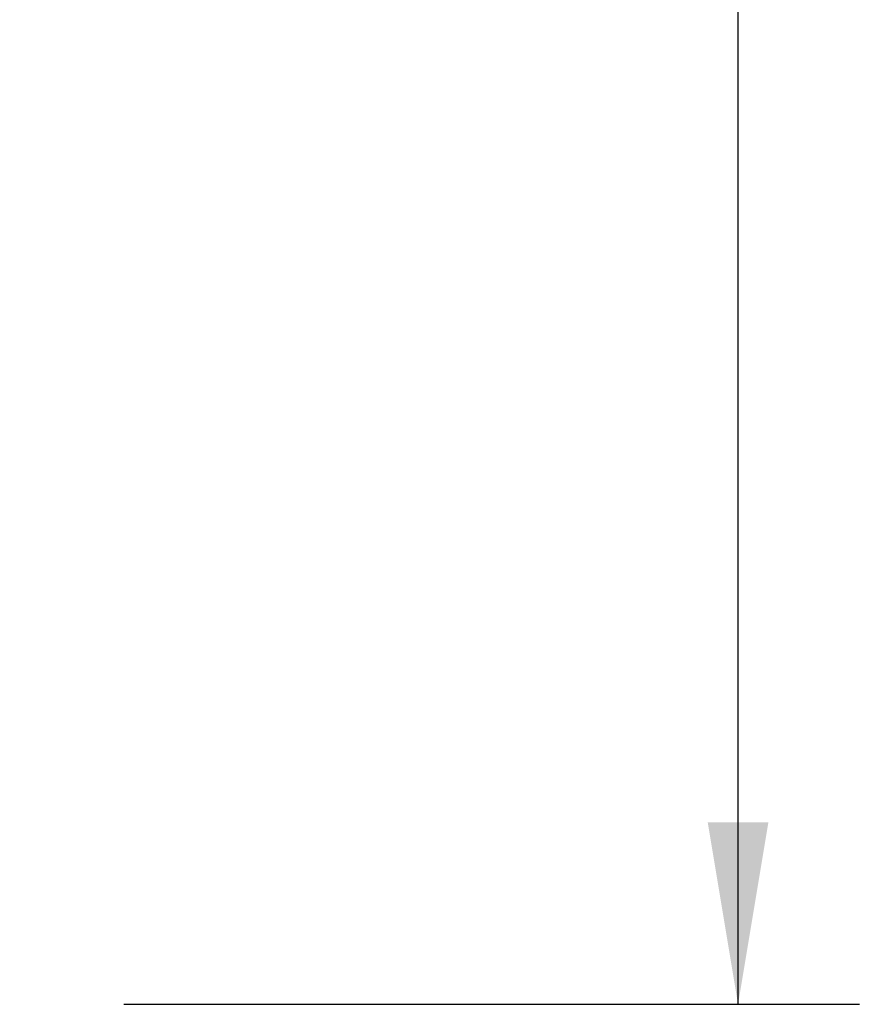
# Model space of a CAD drawing. Header units: millimetres. Extents: x 0 to 420, y 0 to 297.
# Tile 60 of 77: x 327 to 341, y 169 to 185. Entities that reach past the tile are written whole.
import ezdxf

# ---------------------------------------------------------------- set-up
doc = ezdxf.new("R2010")
doc.units = ezdxf.units.MM
doc.layers.add('QUOTE', color=174, linetype='Continuous')
doc.styles.add('SLDTEXTSTYLE3', font='TXT', dxfattribs={"width": 0.75})
doc.dimstyles.new('SLDDIMSTYLE0', dxfattribs={"dimtxt": 3, "dimasz": 3, "dimexe": 0, "dimexo": 0.0625, "dimgap": 0.75, "dimtad": 1, "dimlfac": 9.979656, "dimrnd": 1e-09, "dimzin": 12, "dimdsep": 46, "dimtxsty": 'SLDTEXTSTYLE3', "dimsah": 1, "dimcen": 0.09, "dimadec": 0, "dimazin": 3, "dimtfac": 1, "dimtdec": 3, "dimtofl": 0, "dimtmove": 0, "dimatfit": 3, "dimfxl": 0, "dimfrac": 2, "dimtolj": 1, "dimtzin": 12, "dimarcsym": 0})

# ---------------------------------------------------------------- blocks, each defined once
blk = doc.blocks.new('_D_2')
at = {"layer": 'QUOTE'}
for p, q in [((315.497, 258.885), (340.71, 258.885)), ((338.71, 168.791), (338.71, 258.885)), ((328.58, 168.791), (340.71, 168.791))]:
    blk.add_line(p, q, dxfattribs=at)
for points in [[(338.71, 258.885), (338.21, 255.885), (339.21, 255.885)], [(338.71, 168.791), (339.21, 171.791), (338.21, 171.791)]]:
    blk.add_solid(points, dxfattribs=at)
at = {"layer": 'QUOTE', "insert": (334.842, 208.85), "char_height": 3, "attachment_point": 1, "rotation": 90, "style": 'SLDTEXTSTYLE3'}
blk.add_mtext('899,1', dxfattribs=at)

msp = doc.modelspace()

# ---------------------------------------------------------------- dimensions: what is measured, and where the dimension line sits
at = {"layer": 'QUOTE'}
dim = msp.add_linear_dim(base=(338.7097, 258.8846), p1=(326.58, 168.7913), p2=(313.4972, 258.8846), angle=90, dimstyle='SLDDIMSTYLE0', dxfattribs=at)
dim.commit()
dim.dimension.update_dxf_attribs({"geometry": '_D_2', "text_midpoint": (338.7097, 213.8379), "dimtype": 160})

doc.saveas('drawing.dxf')
